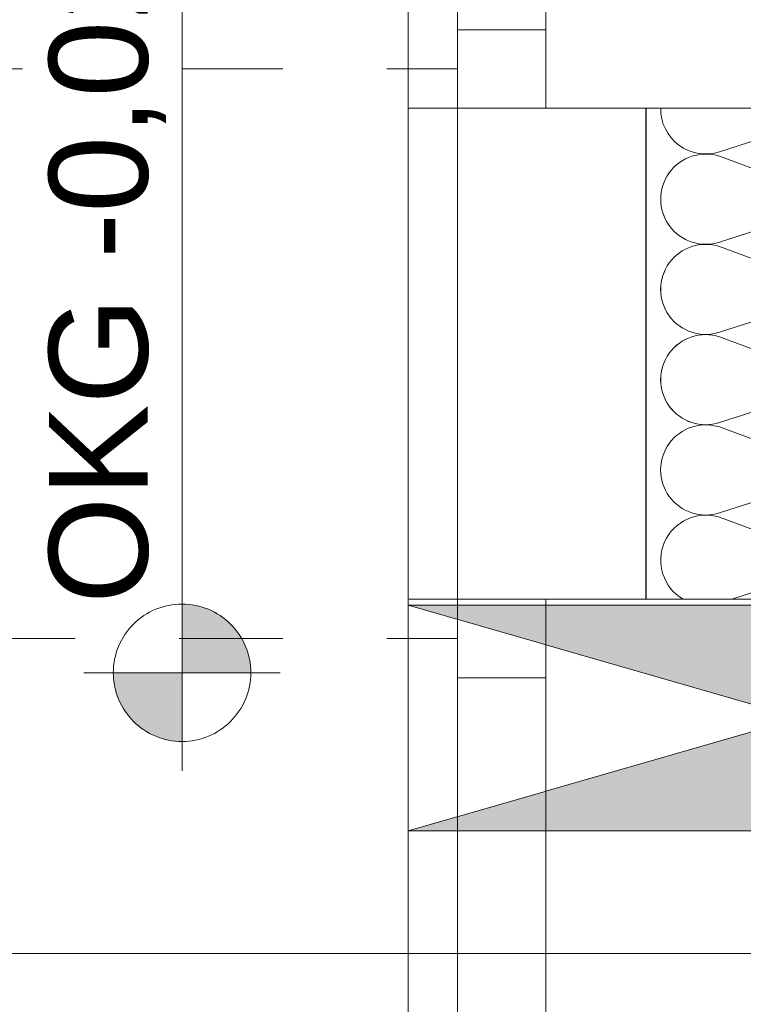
# Model space of a CAD drawing. Header units: metres. Extents: x -273 to 6, y -183 to 13.
# Tile 20 of 33: x -176.414 to -175.677, y -34.185 to -33.182. Entities that reach past the tile are written whole.
import ezdxf

# ---------------------------------------------------------------- set-up
doc = ezdxf.new("R2010")
doc.units = ezdxf.units.M
doc.header["$LTSCALE"] = 0.05
doc.header["$PDMODE"] = 1
doc.header["$PDSIZE"] = -2
doc.linetypes.add('Linienart-1', pattern=[2.116328, 1.058164, -1.058164])
doc.linetypes.add('Linienart-34', pattern=[4.233, 2.116, -2.117])
doc.layers.get('0').update_dxf_attribs({"lineweight": 25})
for name, color, linetype, lineweight, true_color in [('30 -33 Aussenwände- 7 Fassade_ Elemente', 7, 'Continuous', 9, 0x00aacc), ('30 -34 Innenwände- 11 Durchbruch', 4, 'Continuous', 9, 0x00ffff), ('70 -72 Beschriftung- 7 Detailverweise', 7, 'Continuous', 9, 0x00dd00), ('70 -76 Bemaßung- 2 Allgemein', 7, 'Continuous', 5, 0x6666cc), ('CW-Unsichtbar', 7, 'Continuous', 9, 0x599559)]:
    doc.layers.add(name, color=color, linetype=linetype, lineweight=lineweight, true_color=true_color)
doc.layers.add('70 -72 Beschriftung- 5 Höhenkoten', color=7, linetype='Continuous', lineweight=15)
doc.layers.add('Keine', color=7, linetype='Continuous', lineweight=9)
doc.styles.add('Arial', font='arial.ttf')
doc.dimstyles.new('k+k 1_50', dxfattribs={"dimtxt": 0.100689, "dimasz": 0.05302, "dimexe": 0.05, "dimexo": 0.15, "dimgap": 0.01, "dimtad": 1, "dimdec": 3, "dimtxsty": 'Arial', "dimblk": 'VW_SLASH', "dimblk1": 'VW_SLASH', "dimblk2": 'VW_SLASH', "dimcen": 0, "dimdle": 0.05, "dimadec": 3, "dimazin": 0, "dimtfac": 0.75, "dimtdec": 3, "dimtix": 1, "dimtmove": 0, "dimatfit": 0, "dimldrblk": 'VW_SLASH-1', "dimfxl": 0.125, "dimfxlon": 1, "dimfrac": 2, "dimtolj": 1, "dimarcsym": 0})
doc.dimstyles.new('k+k_klein', dxfattribs={"dimtxt": 0.100689, "dimasz": 0.05302, "dimexe": 0.05, "dimexo": 0.15, "dimgap": 0.005, "dimtad": 1, "dimdec": 3, "dimtxsty": 'Arial', "dimblk": 'VW_SLASH-2', "dimblk1": 'VW_SLASH-2', "dimblk2": 'VW_SLASH-2', "dimcen": 0, "dimdle": 0.025, "dimadec": 3, "dimazin": 0, "dimtfac": 0.75, "dimtdec": 3, "dimtix": 1, "dimtmove": 0, "dimatfit": 0, "dimldrblk": 'VW_FILLEDARROW', "dimfxl": 0.1, "dimfxlon": 1, "dimfrac": 2, "dimtolj": 1, "dimarcsym": 0})

# ---------------------------------------------------------------- blocks, each defined once
blk = doc.blocks.new('Gruppe-1168')
at = {"color": 255}
blk.add_wipeout([(0.82, 0.045), (0.9, 0.045), (0.9, -0.045), (0.82, -0.045)], dxfattribs=at).dxf.layer = '30 -33 Aussenwände- 7 Fassade_ Elemente'
at = {"layer": '30 -33 Aussenwände- 7 Fassade_ Elemente', "flags": 128}
blk.add_lwpolyline([(0.82, 0.045), (0.9, 0.045), (0.9, -0.045), (0.82, -0.045)], close=True, dxfattribs=at)
blk = doc.blocks.new('Gruppe-1169')
at = {"layer": '30 -33 Aussenwände- 7 Fassade_ Elemente', "color": 7, "transparency": 33554687}
blk.add_blockref('Gruppe-1168', (0, 0), dxfattribs=at)
blk = doc.blocks.new('Gruppe-1170')
at = {"layer": '30 -33 Aussenwände- 7 Fassade_ Elemente', "linetype": 'Linienart-1'}
blk.add_line((-0.9, -0.05), (0.9, -0.05), dxfattribs=at)
blk = doc.blocks.new('Gruppe-1171')
at = {"layer": '30 -33 Aussenwände- 7 Fassade_ Elemente', "linetype": 'Linienart-1'}
blk.add_line((-0.9, 0.05), (0.9, 0.05), dxfattribs=at)
blk = doc.blocks.new('Gruppe-1172')
at = {"layer": '30 -33 Aussenwände- 7 Fassade_ Elemente', "linetype": 'Linienart-1'}
blk.add_line((0.82, -0.045), (-0.38, -0.045), dxfattribs=at)
blk = doc.blocks.new('Gruppe-1173')
at = {"layer": '30 -33 Aussenwände- 7 Fassade_ Elemente', "color": 7}
blk.add_blockref('Gruppe-1172', (0, 0), dxfattribs=at)
blk = doc.blocks.new('Gruppe-1174')
at = {"layer": '30 -33 Aussenwände- 7 Fassade_ Elemente', "color": 7, "transparency": 33554687}
blk.add_blockref('Gruppe-1169', (0, 0), dxfattribs=at)
for name in ['Gruppe-1171', 'Gruppe-1170']:
    blk.add_blockref(name, (0, 0), dxfattribs=at)
at = {"layer": '30 -33 Aussenwände- 7 Fassade_ Elemente', "color": 7}
blk.add_blockref('Gruppe-1173', (0, 0), dxfattribs=at)
blk = doc.blocks.new('Tür (2D)-12')
at = {"layer": 'CW-Unsichtbar', "linetype": 'Continuous', "lineweight": 5, "transparency": 33554687}
blk.add_point((0.9, 0), dxfattribs=at)
at = {"layer": '30 -33 Aussenwände- 7 Fassade_ Elemente', "color": 0, "flags": 1}
for tag in ['IFC_UUID', 'instanceID']:
    blk.add_attdef(tag, (-175.798, -33.272), '', height=0.00018, dxfattribs=at)
at = {"layer": '30 -33 Aussenwände- 7 Fassade_ Elemente', "color": 7, "transparency": 33554687}
blk.add_blockref('Gruppe-1174', (0, 0), dxfattribs=at)
blk = doc.blocks.new('Gruppe-1189')
at = {"color": 255}
blk.add_wipeout([(-0.9, 0.045), (-0.82, 0.045), (-0.82, -0.045), (-0.9, -0.045)], dxfattribs=at).dxf.layer = '30 -33 Aussenwände- 7 Fassade_ Elemente'
at = {"layer": '30 -33 Aussenwände- 7 Fassade_ Elemente', "flags": 128}
blk.add_lwpolyline([(-0.9, 0.045), (-0.82, 0.045), (-0.82, -0.045), (-0.9, -0.045)], close=True, dxfattribs=at)
blk = doc.blocks.new('Gruppe-1190')
at = {"layer": '30 -33 Aussenwände- 7 Fassade_ Elemente', "color": 7, "transparency": 33554687}
blk.add_blockref('Gruppe-1189', (0, 0), dxfattribs=at)
blk = doc.blocks.new('Gruppe-1191')
at = {"layer": '30 -33 Aussenwände- 7 Fassade_ Elemente', "linetype": 'Linienart-1'}
blk.add_line((-0.9, -0.05), (0.9, -0.05), dxfattribs=at)
blk = doc.blocks.new('Gruppe-1192')
at = {"layer": '30 -33 Aussenwände- 7 Fassade_ Elemente', "linetype": 'Linienart-1'}
blk.add_line((-0.9, 0.05), (0.9, 0.05), dxfattribs=at)
blk = doc.blocks.new('Gruppe-1193')
at = {"layer": '30 -33 Aussenwände- 7 Fassade_ Elemente', "linetype": 'Linienart-1'}
blk.add_line((-0.82, -0.045), (0.38, -0.045), dxfattribs=at)
blk = doc.blocks.new('Gruppe-1194')
at = {"layer": '30 -33 Aussenwände- 7 Fassade_ Elemente', "color": 7}
blk.add_blockref('Gruppe-1193', (0, 0), dxfattribs=at)
blk = doc.blocks.new('Gruppe-1195')
at = {"layer": '30 -33 Aussenwände- 7 Fassade_ Elemente', "color": 7, "transparency": 33554687}
blk.add_blockref('Gruppe-1190', (0, 0), dxfattribs=at)
for name in ['Gruppe-1192', 'Gruppe-1191']:
    blk.add_blockref(name, (0, 0), dxfattribs=at)
at = {"layer": '30 -33 Aussenwände- 7 Fassade_ Elemente', "color": 7}
blk.add_blockref('Gruppe-1194', (0, 0), dxfattribs=at)
blk = doc.blocks.new('Tür (2D)-13')
at = {"layer": 'CW-Unsichtbar', "linetype": 'Continuous', "lineweight": 5, "transparency": 33554687}
blk.add_point((-0.9, 0), dxfattribs=at)
at = {"layer": '30 -33 Aussenwände- 7 Fassade_ Elemente', "color": 0, "flags": 1}
for tag in ['IFC_UUID', 'instanceID']:
    blk.add_attdef(tag, (-175.973, -35.572), '', height=0.00018, dxfattribs=at)
at = {"layer": '30 -33 Aussenwände- 7 Fassade_ Elemente', "color": 7, "transparency": 33554687}
blk.add_blockref('Gruppe-1195', (0, 0), dxfattribs=at)
blk = doc.blocks.new('Gruppe-1205')
at = {"color": 255, "lineweight": 18}
blk.add_wipeout([(-176.018, -33.772), (-176.018, -35.572), (-175.361, -35.572), (-175.361, -33.772)], dxfattribs=at).dxf.layer = '30 -33 Aussenwände- 7 Fassade_ Elemente'
at = {"layer": '30 -33 Aussenwände- 7 Fassade_ Elemente', "lineweight": 18}
blk.add_line((-175.361, -33.772), (-176.018, -33.772), dxfattribs=at)
at = {"color": 255, "lineweight": 18}
blk.add_wipeout([(-175.878, -33.772), (-175.878, -35.572), (-175.968, -35.572), (-175.968, -33.772)], dxfattribs=at).dxf.layer = '30 -33 Aussenwände- 7 Fassade_ Elemente'
at = {"layer": '30 -33 Aussenwände- 7 Fassade_ Elemente', "lineweight": 18, "flags": 128}
blk.add_lwpolyline([(-175.878, -33.772), (-175.878, -35.572), (-175.968, -35.572), (-175.968, -33.772)], close=True, dxfattribs=at)
at = {"color": 255, "lineweight": 18}
blk.add_wipeout([(-175.878, -33.772), (-175.878, -33.852), (-175.968, -33.852), (-175.968, -33.772)], dxfattribs=at).dxf.layer = '30 -33 Aussenwände- 7 Fassade_ Elemente'
at = {"layer": '30 -33 Aussenwände- 7 Fassade_ Elemente', "linetype": 'Linienart-34'}
blk.add_line((-177.098, -33.812), (-175.968, -33.812), dxfattribs=at)
at = {"layer": '30 -33 Aussenwände- 7 Fassade_ Elemente', "lineweight": 18, "flags": 128}
blk.add_lwpolyline([(-175.878, -33.772), (-175.878, -33.852), (-175.968, -33.852), (-175.968, -33.772)], close=True, dxfattribs=at)
at = {"color": 255}
blk.add_wipeout([(-175.878, -34.982), (-175.878, -33.852), (-175.968, -33.852), (-175.968, -34.982)], dxfattribs=at).dxf.layer = '30 -33 Aussenwände- 7 Fassade_ Elemente'
at = {"layer": '30 -33 Aussenwände- 7 Fassade_ Elemente', "flags": 128}
blk.add_lwpolyline([(-175.878, -34.982), (-175.878, -33.852), (-175.968, -33.852), (-175.968, -34.982)], close=True, dxfattribs=at)
at = {"layer": '30 -33 Aussenwände- 7 Fassade_ Elemente', "linetype": 'Linienart-34'}
blk.add_arc((-175.968, -33.852), 1.13, 180, 270, dxfattribs=at)
at = {"color": 255}
blk.add_wipeout([(-175.968, -34.982), (-175.968, -33.812), (-176.018, -33.812), (-176.018, -34.982)], dxfattribs=at).dxf.layer = '30 -33 Aussenwände- 7 Fassade_ Elemente'
at = {"layer": '30 -33 Aussenwände- 7 Fassade_ Elemente', "flags": 128}
blk.add_lwpolyline([(-175.968, -34.982), (-175.968, -33.812), (-176.018, -33.812), (-176.018, -34.982)], close=True, dxfattribs=at)
blk = doc.blocks.new('Gruppe-1206')
at = {"color": 255, "lineweight": 18}
blk.add_wipeout([(-176.018, -33.272), (-176.018, -31.472), (-175.361, -31.472), (-175.361, -33.272)], dxfattribs=at).dxf.layer = '30 -33 Aussenwände- 7 Fassade_ Elemente'
at = {"layer": '30 -33 Aussenwände- 7 Fassade_ Elemente', "lineweight": 18}
blk.add_line((-175.361, -33.272), (-176.018, -33.272), dxfattribs=at)
at = {"color": 255, "lineweight": 18}
blk.add_wipeout([(-175.878, -33.272), (-175.878, -31.472), (-175.968, -31.472), (-175.968, -33.272)], dxfattribs=at).dxf.layer = '30 -33 Aussenwände- 7 Fassade_ Elemente'
at = {"layer": '30 -33 Aussenwände- 7 Fassade_ Elemente', "lineweight": 18, "flags": 128}
blk.add_lwpolyline([(-175.878, -33.272), (-175.878, -31.472), (-175.968, -31.472), (-175.968, -33.272)], close=True, dxfattribs=at)
at = {"color": 255, "lineweight": 18}
blk.add_wipeout([(-175.878, -33.272), (-175.878, -33.192), (-175.968, -33.192), (-175.968, -33.272)], dxfattribs=at).dxf.layer = '30 -33 Aussenwände- 7 Fassade_ Elemente'
at = {"layer": '30 -33 Aussenwände- 7 Fassade_ Elemente', "linetype": 'Linienart-34'}
blk.add_line((-177.098, -33.232), (-175.968, -33.232), dxfattribs=at)
at = {"layer": '30 -33 Aussenwände- 7 Fassade_ Elemente', "lineweight": 18, "flags": 128}
blk.add_lwpolyline([(-175.878, -33.272), (-175.878, -33.192), (-175.968, -33.192), (-175.968, -33.272)], close=True, dxfattribs=at)
at = {"color": 255}
blk.add_wipeout([(-175.878, -32.062), (-175.878, -33.192), (-175.968, -33.192), (-175.968, -32.062)], dxfattribs=at).dxf.layer = '30 -33 Aussenwände- 7 Fassade_ Elemente'
at = {"layer": '30 -33 Aussenwände- 7 Fassade_ Elemente', "flags": 128}
blk.add_lwpolyline([(-175.878, -32.062), (-175.878, -33.192), (-175.968, -33.192), (-175.968, -32.062)], close=True, dxfattribs=at)
at = {"layer": '30 -33 Aussenwände- 7 Fassade_ Elemente', "linetype": 'Linienart-34'}
blk.add_arc((-175.968, -33.192), 1.13, 90, 180, dxfattribs=at)
at = {"color": 255}
blk.add_wipeout([(-175.968, -32.062), (-175.968, -33.232), (-176.018, -33.232), (-176.018, -32.062)], dxfattribs=at).dxf.layer = '30 -33 Aussenwände- 7 Fassade_ Elemente'
at = {"layer": '30 -33 Aussenwände- 7 Fassade_ Elemente', "flags": 128}
blk.add_lwpolyline([(-175.968, -32.062), (-175.968, -33.232), (-176.018, -33.232), (-176.018, -32.062)], close=True, dxfattribs=at)
blk = doc.blocks.new('Gruppe-1208')
at = {"layer": '30 -33 Aussenwände- 7 Fassade_ Elemente', "lineweight": 9, "transparency": 33554687, "flags": 128}
for points in [[(0.2065, -2.1592, 0.324435), (0.2578, -2.1425, 0.324435), (0.2578, -2.0885, 0.324435), (0.2065, -2.0718), (0.0865, -2.1104, -0.324488), (0.0352, -2.0936, -0.324488), (0.0352, -2.0397, -0.324488), (0.0865, -2.0229), (0.2065, -2.0673, 0.324435), (0.2578, -2.0505, 0.324435), (0.2578, -1.9966, 0.324435), (0.2065, -1.9799), (0.0865, -2.0184, -0.324488), (0.0352, -2.0017, -0.324488), (0.0352, -1.9478, -0.324488), (0.0865, -1.931), (0.2065, -1.9754, 0.324435), (0.2578, -1.9586, 0.324435), (0.2578, -1.9047, 0.324435), (0.2065, -1.8879), (0.0865, -1.9265, -0.324488), (0.0352, -1.9098, -0.324488), (0.0352, -1.8558, -0.324488), (0.0865, -1.8391), (0.2065, -1.8834, 0.383221), (0.2625, -1.8584, 0.383221), (0.2436, -1.8)], [(0.1941, -1.8), (0.0865, -1.8346, -0.447306), (0.0274, -1.8)], [(0.2065, -2.2511, 1.372583), (0.2065, -2.1637), (0.0865, -2.2023, -1.372995), (0.0865, -2.1149), (0.2065, -2.1592, 1.372583), (0.2065, -2.0718), (0.0865, -2.1104, -1.372995), (0.0865, -2.0229), (0.2065, -2.0673, 1.372583), (0.2065, -1.9799), (0.0865, -2.0184, -1.372995), (0.0865, -1.931)], [(0.2665, -2.3, 0.513088), (0.2065, -2.2556), (0.0865, -2.2942, -1.372995), (0.0865, -2.2068), (0.2065, -2.2511, 1.372583), (0.2065, -2.1637), (0.0865, -2.2023, -1.372995), (0.0865, -2.1149), (0.2065, -2.1592, 1.372583), (0.2065, -2.0718)]]:
    blk.add_lwpolyline(points, format="xyb", dxfattribs=at)
blk = doc.blocks.new('Gruppe-1209')
at = {"layer": '30 -33 Aussenwände- 7 Fassade_ Elemente', "transparency": 33554687}
blk.add_blockref('Gruppe-1208', (0, 0), dxfattribs=at)
blk = doc.blocks.new('Dämmung-71')
at = {"layer": '30 -33 Aussenwände- 7 Fassade_ Elemente', "color": 7, "transparency": 33554687}
blk.add_blockref('Gruppe-1209', (0, 0), dxfattribs=at)
at = {"layer": '30 -33 Aussenwände- 7 Fassade_ Elemente', "color": 0, "flags": 1}
for tag in ['prm0_value', 'prm1_value', 'prm2_value', 'prm3_value', 'prm4_value', 'prm5_value', 'prm6_value', 'IFC_UUID', 'instanceID', 'prm0_name', 'prm0_type', 'prm1_name', 'prm1_type', 'prm2_name', 'prm2_type', 'prm3_name', 'prm3_type', 'prm4_name', 'prm4_type', 'prm5_name', 'prm5_type', 'prm6_name', 'prm6_type']:
    blk.add_attdef(tag, (-175.7738, -33.772), '', height=0.00018, dxfattribs=at)
blk = doc.blocks.new('Gruppe-1219')
at = {"layer": '30 -33 Aussenwände- 7 Fassade_ Elemente', "rotation": 270}
for name, p in [('Tür (2D)-12', (-175.748, -32.372)), ('Tür (2D)-13', (-175.923, -34.672))]:
    blk.add_blockref(name, p, dxfattribs=at)
at = {"color": 255}
blk.add_wipeout([(-176.018, -31.197), (-176.018, -39.447), (-175.221, -39.447), (-175.221, -31.197)], dxfattribs=at).dxf.layer = '30 -33 Aussenwände- 7 Fassade_ Elemente'
blk.add_wipeout([(-175.776, -31.422), (-175.381, -31.422), (-175.381, -39.222), (-175.776, -39.222), (-175.776, -39.377), (-176.018, -39.377), (-176.018, -31.267), (-175.776, -31.267)], dxfattribs=at).dxf.layer = '30 -33 Aussenwände- 7 Fassade_ Elemente'
at = {"layer": '30 -33 Aussenwände- 7 Fassade_ Elemente', "flags": 128}
blk.add_lwpolyline([(-175.776, -31.422), (-175.381, -31.422), (-175.381, -39.222), (-175.776, -39.222), (-175.776, -39.377), (-176.018, -39.377), (-176.018, -31.267), (-175.776, -31.267)], close=True, dxfattribs=at)
at = {"color": 255}
blk.add_wipeout([(-175.968, -31.447), (-175.968, -39.197), (-175.776, -39.197), (-175.776, -31.447)], dxfattribs=at).dxf.layer = '30 -33 Aussenwände- 7 Fassade_ Elemente'
at = {"layer": '30 -33 Aussenwände- 7 Fassade_ Elemente', "flags": 128}
blk.add_lwpolyline([(-175.968, -31.447), (-175.968, -39.197), (-175.776, -39.197), (-175.776, -31.447)], close=True, dxfattribs=at)
at = {"color": 255, "lineweight": 25}
blk.add_wipeout([(-175.776, -31.197), (-175.776, -39.447), (-175.661, -39.447), (-175.661, -39.222), (-175.503, -39.222), (-175.503, -31.422), (-175.646, -31.422), (-175.646, -31.197)], dxfattribs=at).dxf.layer = '30 -33 Aussenwände- 7 Fassade_ Elemente'
at = {"layer": '30 -33 Aussenwände- 7 Fassade_ Elemente', "lineweight": 25}
blk.add_line((-175.776, -31.197), (-175.776, -39.447), dxfattribs=at)
at = {"layer": '30 -33 Aussenwände- 7 Fassade_ Elemente', "color": 7}
for name in ['Gruppe-1206', 'Gruppe-1205']:
    blk.add_blockref(name, (0, 0), dxfattribs=at)
at = {"layer": '30 -33 Aussenwände- 7 Fassade_ Elemente', "rotation": 180}
blk.add_blockref('Dämmung-71', (-175.4945, -35.572), dxfattribs=at)
blk = doc.blocks.new('_00-EG_Tragwerk (2D)')
at = {"layer": '30 -33 Aussenwände- 7 Fassade_ Elemente', "color": 7}
blk.add_blockref('Gruppe-1219', (0, 0), dxfattribs=at)
blk = doc.blocks.new('Gruppe-13747')
at = {"layer": '30 -34 Innenwände- 11 Durchbruch', "linetype": 'Continuous', "lineweight": 0}
blk.add_hatch(color=4, dxfattribs=at).paths.add_polyline_path([(-176.018, -33.778), (-175.221, -33.778), (-176.018, -34.008), (-175.221, -34.008)])
at = {"layer": '30 -34 Innenwände- 11 Durchbruch', "flags": 128}
blk.add_lwpolyline([(-176.018, -33.778), (-175.221, -33.778), (-176.018, -34.008), (-175.221, -34.008)], close=True, dxfattribs=at)
blk = doc.blocks.new('Gruppe-13748')
at = {"layer": '30 -34 Innenwände- 11 Durchbruch', "flags": 128}
blk.add_lwpolyline([(-176.018, -34.008), (-176.018, -33.778), (-175.221, -34.008), (-175.221, -33.778)], close=True, dxfattribs=at)
blk = doc.blocks.new('Gruppe-13750')
at = {"layer": '30 -34 Innenwände- 11 Durchbruch'}
for name in ['Gruppe-13747', 'Gruppe-13748']:
    blk.add_blockref(name, (0, 0), dxfattribs=at)
blk = doc.blocks.new('Gruppe-13751')
at = {"layer": 'CW-Unsichtbar', "linetype": 'Continuous', "lineweight": 5, "transparency": 33554687}
blk.add_point((-176.018, -33.893), dxfattribs=at)
at = {"layer": '30 -34 Innenwände- 11 Durchbruch', "color": 7, "transparency": 33554687}
blk.add_blockref('Gruppe-13750', (0, 0), dxfattribs=at)
at = {"layer": '30 -34 Innenwände- 11 Durchbruch', "color": 0, "flags": 1}
for tag in ['prm0_value', 'prm1_value', 'prm2_value', 'prm3_value', 'prm4_value', 'prm5_value', 'prm6_value', 'prm7_value', 'IFC_UUID', 'instanceID', 'prm0_name', 'prm0_type', 'prm1_name', 'prm1_type', 'prm2_name', 'prm2_type', 'prm3_name', 'prm3_type', 'prm4_name', 'prm4_type', 'prm5_name', 'prm5_type', 'prm6_name', 'prm6_type', 'prm7_name', 'prm7_type']:
    blk.add_attdef(tag, (-176.018, -34.008), '', height=0.00018, dxfattribs=at)
blk = doc.blocks.new('Gruppe-13959')
at = {"layer": '70 -72 Beschriftung- 7 Detailverweise', "transparency": 33554687}
for q in [(-176.7306, -34.1328), (-175.1354, -34.1328)]:
    blk.add_line((-176.2563, -34.1328), q, dxfattribs=at)
blk = doc.blocks.new('_EG_2D  (2D)')
at = {"layer": '30 -33 Aussenwände- 7 Fassade_ Elemente', "linetype": 'Linienart-34', "lineweight": 9}
for p, q in [((-176.01799996, -33.27204198), (-176.01799996, -31.47204198)), ((-176.01799996, -35.57204198), (-176.01799996, -33.77204198))]:
    blk.add_line(p, q, dxfattribs=at)
at = {"layer": '30 -34 Innenwände- 11 Durchbruch'}
blk.add_blockref('Gruppe-13751', (0, 0), dxfattribs=at)
at = {"layer": '70 -72 Beschriftung- 7 Detailverweise'}
blk.add_blockref('Gruppe-13959', (0, 0), dxfattribs=at)
blk = doc.blocks.new('VW_SLASH')
at = {"color": 0, "linetype": 'ByBlock', "lineweight": -2, "transparency": 16777216}
blk.add_line((0.943, 0), (-1, 0), dxfattribs=at)
at = {"color": 0, "lineweight": 20, "transparency": 16777216, "flags": 128}
blk.add_lwpolyline([(0.5, 0.5), (-0.5, -0.5)], dxfattribs=at)
blk = doc.blocks.new('*D15204')
at = {"layer": '70 -76 Bemaßung- 2 Allgemein', "color": 0, "lineweight": -2}
for p, q in [((-176.643, -33.317), (-176.818, -33.317)), ((-176.768, -33.495), (-176.768, -33.3701)), ((-176.643, -33.548), (-176.818, -33.548))]:
    blk.add_line(p, q, dxfattribs=at)
at = {"layer": 'Defpoints', "color": 0}
for p in [(-176.768, -33.317), (-175.428, -33.317), (-175.428, -33.548)]:
    blk.add_point(p, dxfattribs=at)
at = {"layer": '70 -76 Bemaßung- 2 Allgemein', "color": 0, "lineweight": -2, "xscale": 0.05302001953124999, "yscale": 0.05302001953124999, "zscale": 0.05302001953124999}
for p, rotation in [((-176.768, -33.317), 90), ((-176.768, -33.548), 270)]:
    blk.add_blockref('VW_SLASH', p, dxfattribs=dict(at, rotation=rotation))
at = {"layer": '70 -76 Bemaßung- 2 Allgemein', "color": 0, "insert": (-176.8462, -33.4325), "char_height": 0.100689, "attachment_point": 5, "rotation": 90, "style": 'Arial'}
blk.add_mtext('\\A1;23\\S1^ ;', dxfattribs=at)
blk = doc.blocks.new('VW_SLASH-1')
at = {"color": 0, "linetype": 'ByBlock', "lineweight": -2, "transparency": 16777216}
blk.add_line((0.943, 0), (-1, 0), dxfattribs=at)
at = {"color": 0, "lineweight": 5, "transparency": 16777216, "flags": 128}
blk.add_lwpolyline([(0.5, 0.5), (-0.5, -0.5)], dxfattribs=at)
blk = doc.blocks.new('VW_SLASH-2')
at = {"color": 0, "linetype": 'ByBlock', "lineweight": -2, "transparency": 16777216}
blk.add_line((0.472, 0), (-1, 0), dxfattribs=at)
at = {"color": 0, "lineweight": 5, "transparency": 16777216, "flags": 128}
blk.add_lwpolyline([(0.5, 0.5), (-0.5, -0.5)], dxfattribs=at)
blk = doc.blocks.new('*D17537')
at = {"layer": '70 -76 Bemaßung- 2 Allgemein', "color": 0, "lineweight": -2}
for p, q in [((-177.668, -31.472), (-177.818, -31.472)), ((-177.768, -33.219), (-177.768, -31.5251)), ((-177.668, -33.272), (-177.818, -33.272))]:
    blk.add_line(p, q, dxfattribs=at)
at = {"layer": 'Defpoints', "color": 0}
for p in [(-177.768, -31.472), (-176.023, -31.472), (-176.018, -33.272)]:
    blk.add_point(p, dxfattribs=at)
at = {"layer": '70 -76 Bemaßung- 2 Allgemein', "color": 0, "lineweight": -2, "xscale": 0.05302001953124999, "yscale": 0.05302001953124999, "zscale": 0.05302001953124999}
for p, rotation in [((-177.768, -31.472), 90), ((-177.768, -33.272), 270)]:
    blk.add_blockref('VW_SLASH-2', p, dxfattribs=dict(at, rotation=rotation))
at = {"layer": '70 -76 Bemaßung- 2 Allgemein', "color": 0, "insert": (-177.8385, -32.372), "char_height": 0.10069, "attachment_point": 5, "rotation": 90, "style": 'Arial'}
blk.add_mtext('\\A1;1,80', dxfattribs=at)
blk = doc.blocks.new('VW_FILLEDARROW')
at = {"linetype": 'Continuous', "lineweight": 0, "transparency": 16777216}
blk.add_hatch(color=0, dxfattribs=at).paths.add_polyline_path([(-2.829, 0.758), (0, 0), (-2.829, -0.758)])
at = {"color": 0, "lineweight": 5, "transparency": 16777216, "flags": 128}
blk.add_lwpolyline([(-2.829, 0.758), (0, 0), (-2.829, -0.758)], close=True, dxfattribs=at)
blk = doc.blocks.new('*D17538')
at = {"layer": '70 -76 Bemaßung- 2 Allgemein', "color": 0, "lineweight": -2}
for p, q in [((-177.668, -33.272), (-177.818, -33.272)), ((-177.768, -33.719), (-177.768, -33.3251)), ((-177.668, -33.772), (-177.818, -33.772))]:
    blk.add_line(p, q, dxfattribs=at)
at = {"layer": 'Defpoints', "color": 0}
for p in [(-177.768, -33.272), (-176.018, -33.272), (-176.018, -33.772)]:
    blk.add_point(p, dxfattribs=at)
at = {"layer": '70 -76 Bemaßung- 2 Allgemein', "color": 0, "lineweight": -2, "xscale": 0.05302001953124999, "yscale": 0.05302001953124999, "zscale": 0.05302001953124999}
for p, rotation in [((-177.768, -33.272), 90), ((-177.768, -33.772), 270)]:
    blk.add_blockref('VW_SLASH-2', p, dxfattribs=dict(at, rotation=rotation))
at = {"layer": '70 -76 Bemaßung- 2 Allgemein', "color": 0, "insert": (-177.8294, -33.522), "char_height": 0.10069, "attachment_point": 5, "rotation": 90, "style": 'Arial'}
blk.add_mtext('\\A1;50', dxfattribs=at)
blk = doc.blocks.new('*D17539')
at = {"layer": '70 -76 Bemaßung- 2 Allgemein', "color": 0, "lineweight": -2}
for p, q in [((-177.668, -33.772), (-177.818, -33.772)), ((-177.768, -35.519), (-177.768, -33.8251)), ((-177.668, -35.572), (-177.818, -35.572))]:
    blk.add_line(p, q, dxfattribs=at)
at = {"layer": 'Defpoints', "color": 0}
for p in [(-177.768, -33.772), (-176.018, -33.772), (-176.018, -35.572)]:
    blk.add_point(p, dxfattribs=at)
at = {"layer": '70 -76 Bemaßung- 2 Allgemein', "color": 0, "lineweight": -2, "xscale": 0.05302001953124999, "yscale": 0.05302001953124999, "zscale": 0.05302001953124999}
for p, rotation in [((-177.768, -33.772), 90), ((-177.768, -35.572), 270)]:
    blk.add_blockref('VW_SLASH-2', p, dxfattribs=dict(at, rotation=rotation))
at = {"layer": '70 -76 Bemaßung- 2 Allgemein', "color": 0, "insert": (-177.8385, -34.672), "char_height": 0.10069, "attachment_point": 5, "rotation": 90, "style": 'Arial'}
blk.add_mtext('\\A1;1,80', dxfattribs=at)
blk = doc.blocks.new('Gruppe-14726')
at = {"layer": '70 -72 Beschriftung- 5 Höhenkoten', "linetype": 'Continuous', "lineweight": 0}
h = blk.add_hatch(color=7, dxfattribs=at)
edge = h.paths.add_edge_path()
edge.add_arc((-176.2484, -33.8469), 0.07, 180, 270)
edge.add_line((-176.2484, -33.9169), (-176.2484, -33.8469))
edge.add_line((-176.2484, -33.8469), (-176.3184, -33.8469))
at = {"layer": '70 -72 Beschriftung- 5 Höhenkoten'}
blk.add_line((-176.1484, -33.8469), (-176.3484, -33.8469), dxfattribs=at)
at = {"layer": '70 -72 Beschriftung- 5 Höhenkoten', "flags": 128}
for points in [[(-176.3184, -33.8469, 0.414214), (-176.2484, -33.9169), (-176.2484, -33.8469)], [(-176.2484, -33.9169, 0.414214), (-176.1784, -33.8469), (-176.2484, -33.8469)]]:
    blk.add_lwpolyline(points, format="xyb", close=True, dxfattribs=at)
at = {"color": 255, "linetype": 'Continuous'}
blk.add_wipeout([(-176.2484, -33.7769), (-176.2484, -33.0996), (-176.4106, -33.0996), (-176.4106, -33.7769)], dxfattribs=at).dxf.layer = '70 -72 Beschriftung- 5 Höhenkoten'
at = {"layer": '70 -72 Beschriftung- 5 Höhenkoten', "linetype": 'Continuous', "lineweight": 0}
h = blk.add_hatch(color=7, dxfattribs=at)
edge = h.paths.add_edge_path()
edge.add_arc((-176.2484, -33.8469), 0.07, 0, 90)
edge.add_line((-176.2484, -33.7769), (-176.2484, -33.8469))
edge.add_line((-176.2484, -33.8469), (-176.1784, -33.8469))
at = {"layer": '70 -72 Beschriftung- 5 Höhenkoten'}
blk.add_line((-176.2484, -33.9469), (-176.2484, -32.7692), dxfattribs=at)
at = {"layer": '70 -72 Beschriftung- 5 Höhenkoten', "flags": 128}
for points in [[(-176.2484, -33.7769, 0.414214), (-176.3184, -33.8469), (-176.2484, -33.8469)], [(-176.1784, -33.8469, 0.414214), (-176.2484, -33.7769), (-176.2484, -33.8469)]]:
    blk.add_lwpolyline(points, format="xyb", close=True, dxfattribs=at)
at = {"layer": '70 -72 Beschriftung- 5 Höhenkoten', "insert": (-176.384, -33.7769), "char_height": 0.10069, "attachment_point": 1, "rotation": 90, "line_spacing_factor": 0.96878, "style": 'Arial'}
blk.add_mtext('OKG -0,02', dxfattribs=at)
blk = doc.blocks.new('Gruppe-14202')
at = {"layer": '70 -76 Bemaßung- 2 Allgemein'}
dim = blk.add_aligned_dim(p1=(-175.428, -33.548), p2=(-175.428, -33.317), distance=1.34, text='23\\S1^ ;', dimstyle='k+k 1_50', override={"dimtxt": 0.100689, "dimgap": 0.01, "dimpost": '<>', "dimtxsty": 'Arial', "dimtmove": 2}, dxfattribs=at)
dim.commit()
dim.dimension.update_dxf_attribs({"geometry": '*D15204', "text_midpoint": (-176.8462, -33.4325)})
blk = doc.blocks.new('Gruppe-14519')
at = {"layer": '70 -76 Bemaßung- 2 Allgemein'}
for base, p1, p2, text, picture, middle in [((-177.76799996, -31.47204198), (-176.01799996, -33.27204198), (-176.02299996, -31.47204198), '1,80', '*D17537', (-177.8384635, -32.37204198)), ((-177.76799996, -33.27204198), (-176.01799996, -33.77204198), (-176.01799996, -33.27204198), '50', '*D17538', (-177.82940152, -33.52204198)), ((-177.76799996, -33.77204198), (-176.01799996, -35.57204198), (-176.01799996, -33.77204198), '1,80', '*D17539', (-177.8384635, -34.67204198))]:
    dim = blk.add_linear_dim(base=base, p1=p1, p2=p2, angle=270, text=text, dimstyle='k+k_klein', override={"dimtxt": 0.100689, "dimgap": 0.01, "dimdec": 8, "dimpost": '<>', "dimtxsty": 'Arial', "dimtmove": 2}, dxfattribs=at)
    dim.commit()
    dim.dimension.update_dxf_attribs({"geometry": picture, "text_midpoint": middle})
blk = doc.blocks.new('_EG_2D Bemaßung_ Beschriftung (2D)')
at = {"layer": '70 -76 Bemaßung- 2 Allgemein'}
for name in ['Gruppe-14519', 'Gruppe-14202']:
    blk.add_blockref(name, (0, 0), dxfattribs=at)
at = {"layer": '70 -72 Beschriftung- 5 Höhenkoten', "color": 7}
blk.add_blockref('Gruppe-14726', (0, 0), dxfattribs=at)

msp = doc.modelspace()

# ---------------------------------------------------------------- block references
at = {"layer": 'Keine', "color": 1}
msp.add_blockref('_00-EG_Tragwerk (2D)', (0, 0), dxfattribs=at)

# ---------------------------------------------------------------- next in the draw order: block references
msp.add_blockref('_EG_2D  (2D)', (0, 0), dxfattribs=at)

# ---------------------------------------------------------------- next in the draw order: block references
msp.add_blockref('_EG_2D Bemaßung_ Beschriftung (2D)', (0, 0), dxfattribs=at)

doc.saveas('drawing.dxf')
